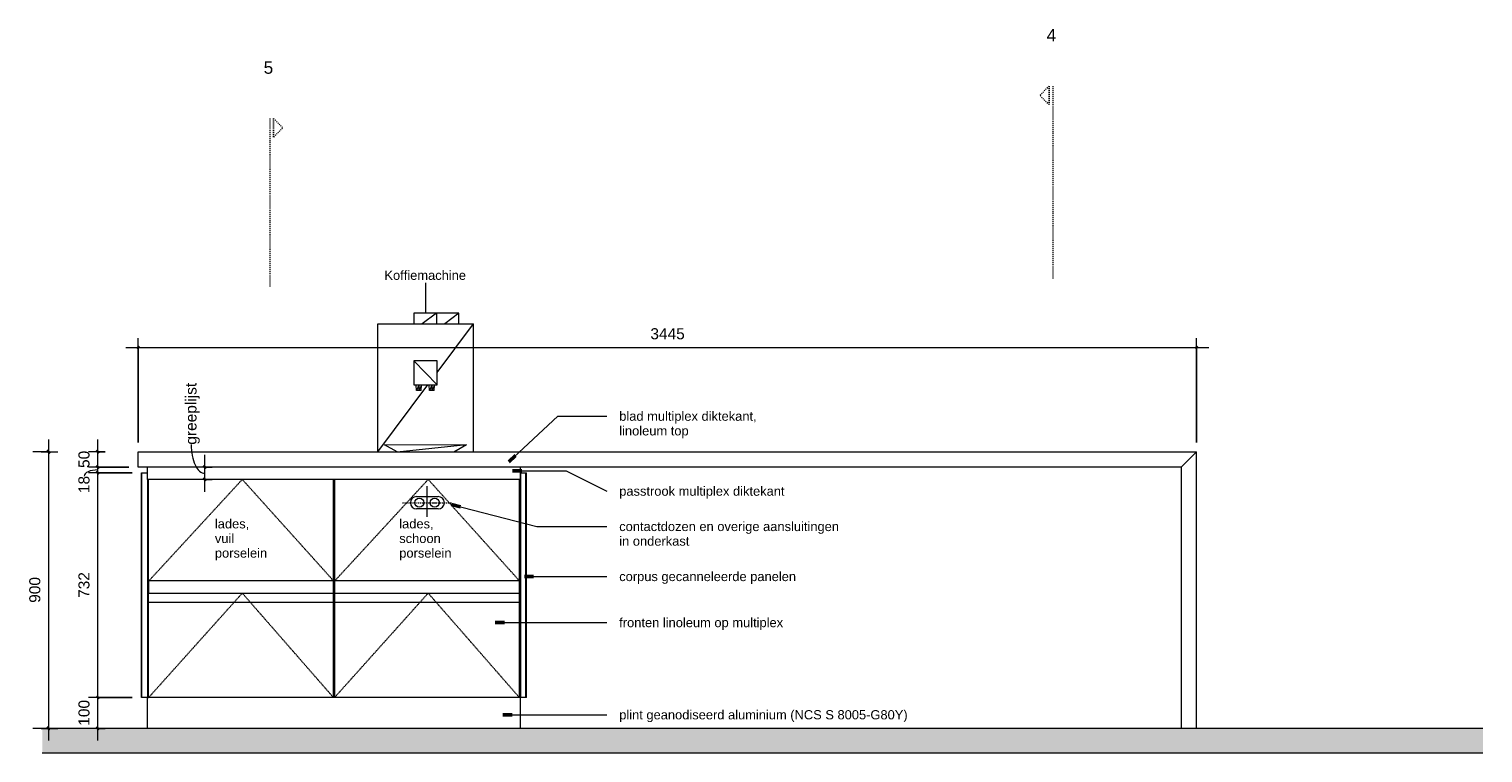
# Model space of a CAD drawing. Header units: millimetres. Extents: x 31693 to 77560, y -62826 to 19369.
# Tile 15 of 17: x 46522 to 51254, y 5570 to 7926. Entities that reach past the tile are written whole.
import ezdxf

# ---------------------------------------------------------------- set-up
doc = ezdxf.new("R2010")
doc.units = ezdxf.units.MM
for name, pattern in [('Dash dot Small', [6.35, 3.175, -1.5875, 0, -1.5875]), ('Dash_2_', [6.35, 3.175, -3.175]), ('Overhead xxSmall', [2.579688, 1.5875, -0.992188])]:
    doc.linetypes.add(name, pattern=pattern)
for name, color, linetype, lineweight in [('0-2', 130, 'Continuous', 5), ('A----M-', 8, 'Continuous', 5), ('A----M--20', 8, 'Continuous', 5), ('A09-C---1', 135, 'Dash_2_', 13), ('A09-C---2', 215, 'Dash_2_', 25), ('A09-C---3', 8, 'Dash_2_', 5), ('A09-NT--1', 7, 'Continuous', 50), ('A09-NT--2', 130, 'Continuous', 13), ('A09-NT--3', 7, 'Continuous', 13), ('A23-----1', 253, 'Continuous', 13), ('A23-----2', 250, 'Continuous', 13), ('A69-----1', 8, 'Continuous', 5), ('A79-Y--', 8, 'Continuous', 13), ('A79-Y---1', 8, 'Continuous', 5), ('A99----', 1, 'Continuous', 5), ('A99-----3', 1, 'Continuous', 13), ('A99-----4', 1, 'Dash dot Small', 13), ('A99-----5', 1, 'Overhead xxSmall', 13), ('A99--I-', 1, 'Continuous', 5)]:
    doc.layers.add(name, color=color, linetype=linetype, lineweight=lineweight)
doc.styles.add('Arial', font='arial.ttf', dxfattribs={"height": 40})
doc.styles.add('Arial_1', font='arial.ttf', dxfattribs={"height": 36})
doc.styles.add('Arial_2', font='arial.ttf', dxfattribs={"height": 30})
doc.styles.add('Arial_B', font='arialbd.ttf', dxfattribs={"height": 30})
doc.dimstyles.new('TD_Diagonal_1_8_mm_-_Transparent_text', dxfattribs={"dimscale": 304.8, "dimtxt": 36.729338, "dimasz": 0.026247, "dimexe": 0.098425, "dimexo": 0.098425, "dimgap": 0.052493, "dimtad": 1, "dimdec": 0, "dimzin": 0, "dimdsep": 46, "dimtxsty": 'Arial_1', "dimblk1": 'OBLIQUE', "dimblk2": 'OBLIQUE', "dimsah": 1, "dimcen": 0.09, "dimdle": 0.131234, "dimazin": 2, "dimtfac": 1, "dimtdec": 4, "dimtix": 1, "dimtmove": 0, "dimatfit": 3, "dimfxl": 1, "dimtvp": 1, "dimtolj": 1, "dimtzin": 0, "dimarcsym": 2})
doc.dimstyles.new('TD_Diagonal_1_8_mm_-_Transparent_text_1', dxfattribs={"dimscale": 304.8, "dimtxt": 36.729338, "dimasz": 0.026247, "dimexe": 0.098425, "dimexo": 0.098425, "dimgap": 0.052493, "dimtad": 1, "dimdec": 0, "dimzin": 0, "dimdsep": 46, "dimtxsty": 'Arial_1', "dimblk1": 'OBLIQUE', "dimblk2": 'OBLIQUE', "dimsah": 1, "dimcen": 0.09, "dimdle": 0.131234, "dimazin": 2, "dimtfac": 1, "dimtdec": 4, "dimtix": 1, "dimtmove": 1, "dimatfit": 3, "dimfxl": 1, "dimtvp": 1, "dimtolj": 1, "dimtzin": 0, "dimarcsym": 2})

# ---------------------------------------------------------------- blocks, each defined once
blk = doc.blocks.new('HSR-D_ABT_ARCH_Interieur_rvt-3-Detail 55')
at = {"layer": 'A23-----1'}
blk.add_hatch(color=256, dxfattribs=at).paths.add_polyline_path([(-34875, 5570), (-34875, 5650), (-39563.8, 5650), (-39563.8, 5570), (-37219.4, 5570)])
at = {"layer": 'A23-----2'}
for p, q in [((-34875, 5650), (-39563.8, 5650)), ((-39563.8, 5570), (-34875, 5570))]:
    blk.add_line(p, q, dxfattribs=at)
blk = doc.blocks.new('FP_14-Detail 55')
at = {"layer": 'A79-Y--'}
blk.add_line((-39240.6, 6482), (-39240.6, 5750), dxfattribs=at)
at = {"layer": 'A79-Y---1'}
blk.add_line((-39240.6, 5750), (-39240.6, 6482), dxfattribs=at)
blk = doc.blocks.new('FP_15-Detail 55')
at = {"layer": 'A79-Y--'}
blk.add_line((-37987.6, 5750), (-37987.6, 6482), dxfattribs=at)
at = {"layer": 'A79-Y---1'}
blk.add_line((-37989.8, 5750), (-37989.8, 6482), dxfattribs=at)
blk = doc.blocks.new('712 Pantry - MFZ Breakout - 712 Pantry - MFZ Breakout-18228971-Detail 55')
at = {"layer": 'A79-Y--'}
for p, q in [((-39251.6, 6550), (-37747.6, 6550)), ((-39251.6, 6500), (-39251.6, 6550)), ((-37747.6, 6550), (-35806.6, 6550)), ((-37747.6, 6500), (-39251.6, 6500)), ((-39220.6, 6482), (-39220.6, 6500)), ((-38007.6, 6482), (-38007.6, 6500)), ((-35856.6, 6500), (-37747.6, 6500)), ((-39240.6, 6482), (-39229.6, 6482)), ((-39229.6, 6482), (-39220.6, 6482)), ((-39220.6, 6460), (-39220.6, 6482)), ((-39220.6, 6460), (-39220.6, 6482)), ((-38007.6, 6482), (-38007.6, 6460)), ((-38007.6, 6482), (-37998.6, 6482)), ((-38007.6, 6460), (-38007.6, 6482)), ((-37998.6, 6482), (-37987.6, 6482)), ((-35856.6, 6410.9), (-35856.6, 5650)), ((-35806.6, 5650), (-35806.6, 6410.9)), ((-39229.6, 5750), (-39240.6, 5750)), ((-39220.6, 5750), (-39229.6, 5750)), ((-39220.6, 5650), (-39220.6, 5750)), ((-38615.6, 5750), (-39217.6, 5750)), ((-38010.6, 5750), (-38612.6, 5750)), ((-38007.6, 5650), (-38007.6, 5750)), ((-37998.6, 5750), (-38007.6, 5750)), ((-37987.6, 5750), (-37998.6, 5750))]:
    blk.add_line(p, q, dxfattribs=at)
for name in ['FP_14-Detail 55', 'FP_15-Detail 55']:
    blk.add_blockref(name, (0, 0), dxfattribs=at)
blk = doc.blocks.new('Koffiemachine - Koffiemachine-18252382-Detail 55')
at = {"layer": 'A69-----1'}
for p, q in [((-38471, 6966.7), (-38160.4, 6966.7)), ((-38471, 6550), (-38471, 6966.7)), ((-38280.8, 7001.3), (-38353.9, 7001.3)), ((-38353.9, 7001.3), (-38353.9, 6966.7)), ((-38280.8, 7001.3), (-38326.9, 6966.7)), ((-38207.6, 7001.3), (-38280.8, 7001.3)), ((-38280.8, 7001.3), (-38280.8, 6966.7)), ((-38278.5, 6808.4), (-38160.4, 6966.7)), ((-38207.6, 7001.3), (-38253.7, 6966.7)), ((-38207.6, 6966.7), (-38207.6, 7001.3)), ((-38160.4, 6550), (-38160.4, 6966.7)), ((-38278.5, 6767.5), (-38354.2, 6846)), ((-38354.2, 6846), (-38354.2, 6767.5)), ((-38278.5, 6846), (-38354.2, 6846)), ((-38278.5, 6767.5), (-38278.5, 6846)), ((-38471, 6550), (-38308.9, 6767.5)), ((-38354.2, 6767.5), (-38278.5, 6767.5)), ((-38345.6, 6749.4), (-38346.9, 6767.3)), ((-38338, 6767.3), (-38346.9, 6767.3)), ((-38338, 6767.3), (-38345.6, 6749.4)), ((-38329.1, 6767.3), (-38338, 6749.4)), ((-38329.1, 6767.3), (-38338, 6767.3)), ((-38338, 6767.3), (-38338, 6749.4)), ((-38330.5, 6749.4), (-38329.1, 6767.3)), ((-38303, 6749.4), (-38304.4, 6767.3)), ((-38295.5, 6767.3), (-38304.4, 6767.3)), ((-38295.5, 6767.3), (-38303, 6749.4)), ((-38286.6, 6767.3), (-38295.5, 6749.4)), ((-38286.6, 6767.3), (-38295.5, 6767.3)), ((-38295.5, 6767.3), (-38295.5, 6749.4)), ((-38288, 6749.4), (-38286.6, 6767.3)), ((-38338, 6749.4), (-38345.6, 6749.4)), ((-38330.5, 6749.4), (-38338, 6749.4)), ((-38295.5, 6749.4), (-38303, 6749.4)), ((-38288, 6749.4), (-38295.5, 6749.4)), ((-38449.8, 6573), (-38182.6, 6573.2)), ((-38409.1, 6550), (-38449.8, 6573)), ((-38408.7, 6550), (-38182.6, 6573.2)), ((-38223.8, 6550), (-38182.6, 6573.2))]:
    blk.add_line(p, q, dxfattribs=at)
blk = doc.blocks.new('Detail View - Detail - Detail Number-13476530-Detail 55')
at = {"layer": 'A09-C---2'}
for p, q in [((-38810.6, 7634.4), (-38780.6, 7604.4)), ((-38810.6, 7634.4), (-38810.6, 7574.4)), ((-38810.6, 7574.4), (-38780.6, 7604.4))]:
    blk.add_line(p, q, dxfattribs=at)
blk = doc.blocks.new('DIMBLOCK14-Detail 55')
at = {"layer": 'A----M--20'}
for p, q in [((46585.6, 6590), (46585.6, 5610)), ((46585.6, 6550), (46534.9, 6550)), ((46561.2, 6550), (46615.6, 6550)), ((46585.6, 5650), (46534.9, 5650)), ((46561.2, 5650), (46615.6, 5650))]:
    blk.add_line(p, q, dxfattribs=at)
at = {"layer": 'A----M--20', "lineweight": 35}
for p, q in [((46585.6, 6550), (46581.6, 6554)), ((46585.6, 6550), (46589.6, 6546)), ((46585.6, 5650), (46581.6, 5654)), ((46585.6, 5650), (46589.6, 5646))]:
    blk.add_line(p, q, dxfattribs=at)
at = {"layer": 'A----M--20', "color": 0, "insert": (46522.8, 6058.5), "char_height": 36, "width": 99.678, "attachment_point": 1, "rotation": 90, "line_spacing_factor": 0.941778, "style": 'Arial_1'}
blk.add_mtext('900', dxfattribs=at)
blk = doc.blocks.new('_Oblique')
at = {"color": 0, "linetype": 'ByBlock', "lineweight": -2}
blk.add_line((-0.5, -0.5), (0.5, 0.5), dxfattribs=at)
blk = doc.blocks.new('DIMBLOCK15-Detail 55')
at = {"layer": 'A----M--20'}
for p, q in [((46858.1, 5750), (46715.6, 5750)), ((46745.6, 5610), (46745.6, 5750)), ((46745.6, 5750), (46858.1, 5750)), ((46769.9, 5650), (46715.6, 5650)), ((46745.6, 5650), (46769.9, 5650))]:
    blk.add_line(p, q, dxfattribs=at)
at = {"layer": 'A----M--20', "lineweight": 35}
for p, q in [((46745.6, 5750), (46741.6, 5754)), ((46745.6, 5750), (46749.6, 5746)), ((46745.6, 5650), (46741.6, 5654)), ((46745.6, 5650), (46749.6, 5646))]:
    blk.add_line(p, q, dxfattribs=at)
at = {"layer": 'A----M--20', "color": 0, "insert": (46682.8, 5658.5), "char_height": 36, "width": 99.678, "attachment_point": 1, "rotation": 90, "line_spacing_factor": 0.941778, "style": 'Arial_1'}
blk.add_mtext('100', dxfattribs=at)
blk = doc.blocks.new('DIMBLOCK16-Detail 55')
at = {"layer": 'A----M--20', "lineweight": 35}
for p, q in [((46745.6, 6482), (46741.6, 6486)), ((46745.6, 6482), (46749.6, 6478)), ((46745.6, 5750), (46741.6, 5754)), ((46745.6, 5750), (46749.6, 5746))]:
    blk.add_line(p, q, dxfattribs=at)
at = {"layer": 'A----M--20'}
for p, q in [((46858.1, 6482), (46715.6, 6482)), ((46745.6, 5750), (46745.6, 6482)), ((46745.6, 6482), (46858.1, 6482)), ((46858.1, 5750), (46715.6, 5750)), ((46745.6, 5750), (46858.1, 5750))]:
    blk.add_line(p, q, dxfattribs=at)
at = {"layer": 'A----M--20', "color": 0, "insert": (46682.8, 6074.5), "char_height": 36, "width": 99.678, "attachment_point": 1, "rotation": 90, "line_spacing_factor": 0.941778, "style": 'Arial_1'}
blk.add_mtext('732', dxfattribs=at)
blk = doc.blocks.new('DIMBLOCK17-Detail 55')
at = {"layer": 'A----M--20'}
for p, q in [((46847.1, 6500), (46715.6, 6500)), ((46745.6, 6482), (46745.6, 6500)), ((46745.6, 6500), (46847.1, 6500)), ((46858.1, 6482), (46715.6, 6482)), ((46745.6, 6482), (46858.1, 6482))]:
    blk.add_line(p, q, dxfattribs=at)
at = {"layer": 'A----M--20', "lineweight": 35}
for p, q in [((46745.6, 6500), (46741.6, 6504)), ((46745.6, 6482), (46741.6, 6486)), ((46745.6, 6500), (46749.6, 6496)), ((46745.6, 6482), (46749.6, 6478))]:
    blk.add_line(p, q, dxfattribs=at)
at = {"layer": 'A----M--20'}
blk.add_ellipse((46745.6, 6471), major_axis=(44.3, 0), ratio=0.452201, start_param=1.570796, end_param=3.141593, dxfattribs=at)
at = {"layer": 'A----M--20', "color": 0, "insert": (46682.8, 6415.6), "char_height": 36, "width": 66.452, "attachment_point": 1, "rotation": 90, "line_spacing_factor": 0.941778, "style": 'Arial_1'}
blk.add_mtext('18', dxfattribs=at)
blk = doc.blocks.new('DIMBLOCK18-Detail 55')
at = {"layer": 'A----M--20'}
for p, q in [((46745.6, 6500), (46745.6, 6590)), ((46769.9, 6550), (46715.6, 6550)), ((46745.6, 6550), (46769.9, 6550)), ((46847.1, 6500), (46715.6, 6500)), ((46745.6, 6500), (46847.1, 6500))]:
    blk.add_line(p, q, dxfattribs=at)
at = {"layer": 'A----M--20', "lineweight": 35}
for p, q in [((46745.6, 6550), (46741.6, 6554)), ((46745.6, 6550), (46749.6, 6546)), ((46745.6, 6500), (46741.6, 6504)), ((46745.6, 6500), (46749.6, 6496))]:
    blk.add_line(p, q, dxfattribs=at)
at = {"layer": 'A----M--20', "color": 0, "insert": (46682.8, 6497.3), "char_height": 36, "width": 66.452, "attachment_point": 1, "rotation": 90, "line_spacing_factor": 0.941778, "style": 'Arial_1'}
blk.add_mtext('50', dxfattribs=at)
blk = doc.blocks.new('DIMBLOCK19-Detail 55')
at = {"layer": 'A----M--20'}
for p, q in [((47093.7, 6420), (47093.7, 6540)), ((47118.1, 6500), (47063.7, 6500)), ((47093.7, 6500), (47118.1, 6500)), ((47118.1, 6460), (47063.7, 6460)), ((47093.7, 6460), (47118.1, 6460))]:
    blk.add_line(p, q, dxfattribs=at)
at = {"layer": 'A----M--20', "lineweight": 35}
for p, q in [((47093.7, 6500), (47089.7, 6504)), ((47093.7, 6500), (47097.7, 6496)), ((47093.7, 6460), (47089.7, 6464)), ((47093.7, 6460), (47097.7, 6456))]:
    blk.add_line(p, q, dxfattribs=at)
at = {"layer": 'A----M--20'}
blk.add_ellipse((47093.7, 6573.2), major_axis=(0, 93.2), ratio=0.474884, start_param=1.570796, end_param=3.141593, dxfattribs=at)
at = {"layer": 'A----M--20', "color": 0, "insert": (47031, 6573.2), "char_height": 36, "width": 241.397, "attachment_point": 1, "rotation": 90, "line_spacing_factor": 0.941778, "style": 'Arial_1'}
blk.add_mtext('greeplijst', dxfattribs=at)
blk = doc.blocks.new('DIMBLOCK20-Detail 55')
at = {"layer": 'A----M--20'}
for p, q in [((46877.1, 6580), (46877.1, 6919.4)), ((50322.1, 6580), (50322.1, 6919.4)), ((46837.1, 6889.4), (50362.1, 6889.4)), ((46877.1, 6889.4), (46877.1, 6580)), ((50322.1, 6889.4), (50322.1, 6580))]:
    blk.add_line(p, q, dxfattribs=at)
at = {"layer": 'A----M--20', "lineweight": 35}
for p, q in [((46877.1, 6889.4), (46873.1, 6885.4)), ((46877.1, 6889.4), (46881.1, 6893.4)), ((50322.1, 6889.4), (50318.1, 6885.4)), ((50322.1, 6889.4), (50326.1, 6893.4))]:
    blk.add_line(p, q, dxfattribs=at)
at = {"layer": 'A----M--20', "color": 0, "insert": (48544.2, 6952.2), "char_height": 36, "width": 132.904, "attachment_point": 1, "line_spacing_factor": 0.941778, "style": 'Arial_1'}
blk.add_mtext('3445', dxfattribs=at)

msp = doc.modelspace()

# ---------------------------------------------------------------- linework, layer by layer
at = {"layer": 'A09-C---1'}
for p, q in [((49853.9, 7739.9), (49853.9, 7113)), ((47305.8, 7634.4), (47305.8, 7086.8))]:
    msp.add_line(p, q, dxfattribs=at)
at = {"layer": 'A09-NT--1'}
for p, q in [((48083.7, 6517.7), (48105.7, 6538.1)), ((48095.4, 6487.5), (48125.4, 6487.5)), ((47897.4, 6378.3), (47926.5, 6370.8)), ((48134.2, 6144.2), (48164.2, 6144.2)), ((48039, 5994.2), (48069, 5994.2)), ((48064.3, 5694.2), (48094.3, 5694.2))]:
    msp.add_line(p, q, dxfattribs=at)
at = {"layer": 'A09-NT--2'}
for p, q in [((48083.7, 6517.7), (48243.2, 6666)), ((48243.2, 6666), (48402.8, 6666)), ((48095.4, 6487.5), (48270.6, 6487.5)), ((48270.6, 6487.5), (48402.8, 6422)), ((47897.4, 6378.3), (48174.4, 6307)), ((48174.4, 6307), (48402.8, 6307)), ((48134.2, 6144.2), (48402.8, 6144.2)), ((48039, 5994.2), (48402.8, 5994.2)), ((48064.3, 5694.2), (48402.8, 5694.2))]:
    msp.add_line(p, q, dxfattribs=at)
at = {"layer": 'A99----'}
for p, q in [((50322.1, 6550), (50272.1, 6500)), ((50322.1, 6410.9), (50322.1, 6550)), ((50272.1, 6500), (50272.1, 6410.9)), ((46911.1, 6460), (46908.1, 6460)), ((46908.1, 6460), (46908.1, 5750)), ((46911.1, 6130), (46911.1, 6460)), ((48118.1, 6460), (46911.1, 6460)), ((47513.1, 6460), (47516.1, 6460)), ((47513.1, 6130), (47513.1, 6460)), ((47516.1, 6460), (47516.1, 6130)), ((48118.1, 6460), (48121.1, 6460)), ((48118.1, 6130), (48118.1, 6460)), ((48121.1, 6460), (48121.1, 5750)), ((47513.1, 6130), (46911.1, 6130)), ((46911.1, 6130), (46911.1, 6090)), ((47513.1, 6090), (47513.1, 6130)), ((48118.1, 6130), (47516.1, 6130)), ((47516.1, 6130), (47516.1, 6090)), ((48118.1, 6090), (48118.1, 6130)), ((46911.1, 5750), (46911.1, 6090)), ((46911.1, 6090), (47513.1, 6090)), ((47513.1, 5750), (47513.1, 6090)), ((47516.1, 6090), (47516.1, 5750)), ((47516.1, 6090), (48118.1, 6090)), ((48118.1, 5750), (48118.1, 6090)), ((46908.1, 5750), (46911.1, 5750)), ((47516.1, 5750), (47513.1, 5750)), ((48121.1, 5750), (48118.1, 5750))]:
    msp.add_line(p, q, dxfattribs=at)
at = {"layer": 'A99-----3'}
for p, q in [((47783.2, 6404.4), (47853.7, 6404.4)), ((47853.7, 6364.4), (47783.2, 6364.4))]:
    msp.add_line(p, q, dxfattribs=at)
for centre in [(47792.4, 6384.4), (47842.4, 6384.4)]:
    msp.add_circle(centre, 15, dxfattribs=at)
for centre, start, end in [((47783.2, 6384.4), 90, 270), ((47853.7, 6384.4), 270, 90)]:
    msp.add_arc(centre, 20, start, end, dxfattribs=at)
at = {"layer": 'A99-----4'}
msp.add_line((47737.4, 6384.4), (47897.4, 6384.4), dxfattribs=at)
at = {"layer": 'A99-----5'}
for p, q in [((46912.1, 6130), (47216.1, 6460)), ((47513.1, 6130), (47216.1, 6460)), ((47517.1, 6130), (47821.1, 6460)), ((47817.4, 6323.6), (47817.4, 6438.6)), ((48118.1, 6130), (47821.1, 6460)), ((46911.1, 5750), (47216.1, 6090)), ((47513.1, 6060), (46911.1, 6060)), ((47513.1, 5750), (47216.1, 6090)), ((47516.1, 5750), (47821.1, 6090)), ((48118.1, 6060), (47516.1, 6060)), ((48118.1, 5750), (47821.1, 6090))]:
    msp.add_line(p, q, dxfattribs=at)
at = {"layer": 'A99--I-'}
msp.add_line((47812.9, 7001.3), (47812.9, 7100.2), dxfattribs=at)

# ---------------------------------------------------------------- block references
at = {"layer": '0-2'}
msp.add_blockref('HSR-D_ABT_ARCH_Interieur_rvt-3-Detail 55', (86128.7, 0), dxfattribs=at)
at = {"layer": 'A09-C---2', "extrusion": (0, 0, -1)}
msp.add_blockref('Detail View - Detail - Detail Number-13476530-Detail 55', (-11031.1, 105.5), dxfattribs=at)
at = {"layer": 'A09-C---2'}
msp.add_blockref('Detail View - Detail - Detail Number-13476530-Detail 55', (86128.7, 0), dxfattribs=at)
at = {"layer": 'A69-----1'}
msp.add_blockref('Koffiemachine - Koffiemachine-18252382-Detail 55', (86128.7, 0), dxfattribs=at)
at = {"layer": 'A79-Y--'}
msp.add_blockref('712 Pantry - MFZ Breakout - 712 Pantry - MFZ Breakout-18228971-Detail 55', (86128.7, 0), dxfattribs=at)

# ---------------------------------------------------------------- texts
at = {"layer": 'A09-C---3', "char_height": 40, "width": 38.481, "attachment_point": 1, "style": 'Arial'}
for s, insert in [('4', (49833.7, 7925.7)), ('5', (47285.6, 7820.2))]:
    msp.add_mtext(s, dxfattribs=dict(at, insert=insert))
at = {"layer": 'A09-NT--3', "char_height": 30, "attachment_point": 1}
for s, insert, width, style in [('blad multiplex diktekant,', (48442.8, 6681), 535.527, 'Arial_2'), ('linoleum top', (48442.8, 6633.3), 272.574, 'Arial_2'), ('passtrook multiplex diktekant', (48442.8, 6437), 646.16, 'Arial_2'), ('contactdozen en overige aansluitingen', (48442.8, 6322), 857.806, 'Arial_2'), ('in onderkast', (48442.8, 6274.4), 275.781, 'Arial_2'), ('corpus gecanneleerde panelen', (48442.8, 6159.2), 689.451, 'Arial_2'), ('fronten linoleum op multiplex', (48442.8, 6009.2), 644.557, 'Arial_2'), ('plint geanodiseerd aluminium (NCS S 8005-G80Y)', (48442.8, 5709.2), 1141.603, 'Arial_2'), ('\\fArial|b1|i0|c0|p34|; ', (49384.7, 5709.2), 14.43, 'Arial_B')]:
    msp.add_mtext(s, dxfattribs=dict(at, insert=insert, width=width, style=style))

# ---------------------------------------------------------------- dimensions: what is measured, and where the dimension line sits
at = {"layer": 'A----M-'}
dim = msp.add_linear_dim(base=(50322.1, 6889.4), p1=(46877.1, 6550), p2=(50322.1, 6550), dimstyle='TD_Diagonal_1_8_mm_-_Transparent_text', override={"dimpost": '<>', "dimfxl": 3445}, dxfattribs=at)
dim.commit()
dim.dimension.update_dxf_attribs({"geometry": 'DIMBLOCK20-Detail 55', "text_midpoint": (48599.6, 6923.8)})
dim = msp.add_linear_dim(base=(47093.7, 6500), p1=(47088.1, 6460), p2=(47088.1, 6500), angle=90, text='greeplijst', dimstyle='TD_Diagonal_1_8_mm_-_Transparent_text_1', override={"dimpost": '<>', "dimfxl": 40}, dxfattribs=at)
dim.commit()
dim.dimension.update_dxf_attribs({"geometry": 'DIMBLOCK19-Detail 55', "text_midpoint": (47055, 6693.9), "dimtype": 160, "text_rotation": 90})
for base, p1, p2, override, picture, middle in [((46585.6, 5650), (46591.2, 6550), (46591.2, 5650), {"dimpost": '<>', "dimfxl": 900}, 'DIMBLOCK14-Detail 55', (46551.2, 6100)), ((46745.6, 6550), (46877.1, 6500), (46739.9, 6550), {"dimpost": '<>', "dimfxl": 146.007212}, 'DIMBLOCK18-Detail 55', (46711.2, 6525)), ((46745.6, 6482), (46888.1, 5750), (46888.1, 6482), {"dimpost": '<>', "dimfxl": 732}, 'DIMBLOCK16-Detail 55', (46711.2, 6116)), ((46745.6, 5750), (46739.9, 5650), (46888.1, 5750), {"dimpost": '<>', "dimfxl": 178.765338}, 'DIMBLOCK15-Detail 55', (46711.2, 5700))]:
    dim = msp.add_linear_dim(base=base, p1=p1, p2=p2, angle=90, dimstyle='TD_Diagonal_1_8_mm_-_Transparent_text', override=override, dxfattribs=at)
    dim.commit()
    dim.dimension.update_dxf_attribs({"geometry": picture, "text_midpoint": middle})
dim = msp.add_linear_dim(base=(46745.6, 6500), p1=(46888.1, 6482), p2=(46877.1, 6500), angle=90, dimstyle='TD_Diagonal_1_8_mm_-_Transparent_text_1', override={"dimpost": '<>', "dimfxl": 21.095023}, dxfattribs=at)
dim.commit()
dim.dimension.update_dxf_attribs({"geometry": 'DIMBLOCK17-Detail 55', "text_midpoint": (46706.8, 6448.8), "dimtype": 160, "text_rotation": 90})

# ---------------------------------------------------------------- next in the draw order: texts
at = {"layer": 'A09-NT--3', "char_height": 30, "width": 133.08, "attachment_point": 1, "style": 'Arial_2', "bg_fill": 3, "box_fill_scale": 1.25, "bg_fill_color": 256, "bg_fill_true_color": 13158600, "bg_fill_transparency": 0}
for insert in [(47126.9, 6330.7), (47726.9, 6330.7)]:
    msp.add_mtext('lades,', dxfattribs=dict(at, insert=insert))
at = {"layer": 'A99--I-', "insert": (47678.6, 7139.5), "char_height": 30, "width": 323.882, "attachment_point": 1, "style": 'Arial_2', "bg_fill": 3, "box_fill_scale": 1.25, "bg_fill_color": 256, "bg_fill_true_color": 13158600, "bg_fill_transparency": 0}
msp.add_mtext('Koffiemachine', dxfattribs=at)

# ---------------------------------------------------------------- next in the draw order: texts
at = {"layer": 'A09-NT--3', "char_height": 30, "attachment_point": 1, "style": 'Arial_2', "bg_fill": 3, "box_fill_scale": 1.25, "bg_fill_color": 256, "bg_fill_true_color": 13158600, "bg_fill_transparency": 0}
for s, insert, width in [('vuil', (47126.9, 6283.1), 75.359), ('schoon', (47726.9, 6283.1), 163.544)]:
    msp.add_mtext(s, dxfattribs=dict(at, insert=insert, width=width))

# ---------------------------------------------------------------- next in the draw order: texts
at = {"layer": 'A09-NT--3', "char_height": 30, "width": 203.629, "attachment_point": 1, "style": 'Arial_2', "bg_fill": 3, "box_fill_scale": 1.25, "bg_fill_color": 256, "bg_fill_true_color": 13158600, "bg_fill_transparency": 0}
for insert in [(47126.9, 6235.5), (47726.9, 6235.5)]:
    msp.add_mtext('porselein', dxfattribs=dict(at, insert=insert))

doc.saveas('drawing.dxf')
